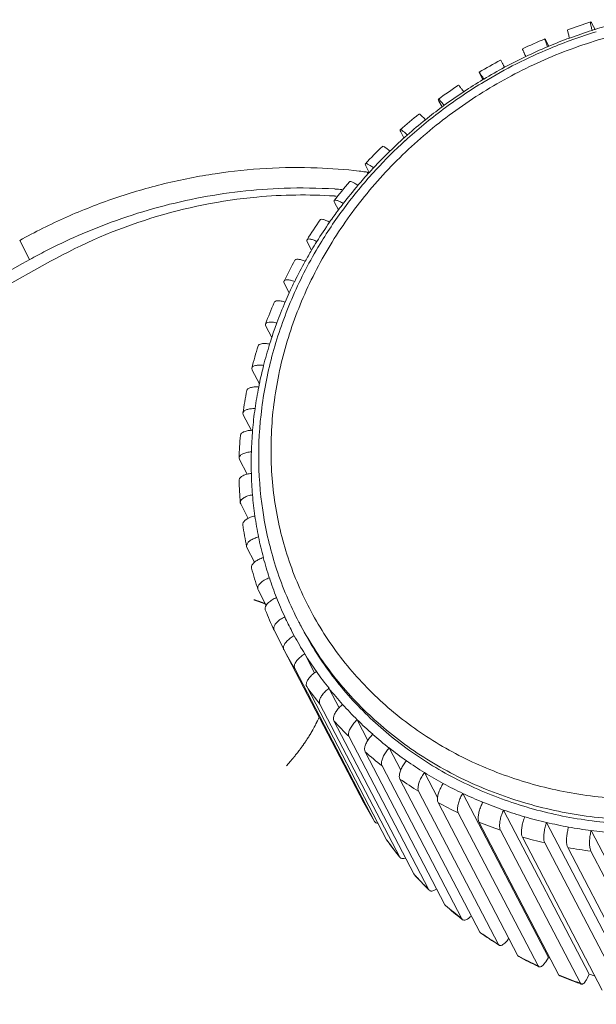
# Model space of a CAD drawing. Header units: millimetres. Extents: x -473 to 23648, y -382 to 1866.
# Tile 178 of 256: x 5750 to 5761, y 695 to 714. Entities that reach past the tile are written whole.
import ezdxf

# ---------------------------------------------------------------- set-up
doc = ezdxf.new("R2010")
doc.units = ezdxf.units.MM
doc.header["$LTSCALE"] = 80
doc.layers.get('0').update_dxf_attribs({"linetype": 'CONTINUOUS'})
doc.layers.add('09_ALL_ROUNDS', color=7, linetype='CONTINUOUS')

msp = doc.modelspace()

# ---------------------------------------------------------------- linework, layer by layer
at = {"linetype": 'Continuous', "lineweight": 0}
for p, q in [((5756.596, 711.222), (5756.612, 711.19)), ((5756.635, 711.216), (5756.596, 711.222)), ((5749.951, 709.916), (5750.141, 709.55)), ((5750.542, 709.517), (5745.619, 706.78)), ((5754.649, 702.971), (5754.677, 702.959)), ((5755.333, 702.538), (5755.289, 702.622)), ((5755.289, 702.622), (5755.289, 702.622)), ((5756.529, 699.17), (5756.529, 699.169)), ((5756.737, 698.81), (5756.739, 698.807)), ((5756.739, 698.807), (5756.737, 698.81)), ((5756.966, 698.463), (5756.97, 698.458)), ((5756.966, 698.463), (5756.97, 698.458)), ((5757.216, 698.13), (5757.221, 698.123)), ((5757.221, 698.123), (5757.216, 698.129)), ((5757.486, 697.811), (5757.492, 697.802)), ((5757.486, 697.811), (5757.493, 697.803)), ((5757.775, 697.507), (5757.783, 697.497)), ((5758.082, 697.22), (5758.092, 697.208)), ((5758.407, 696.95), (5758.418, 696.936)), ((5758.749, 696.697), (5758.761, 696.682)), ((5759.304, 696.58), (5759.268, 696.534)), ((5759.106, 696.463), (5759.12, 696.447)), ((5759.477, 696.248), (5759.493, 696.231)), ((5760.059, 696.214), (5760.008, 696.133)), ((5759.863, 696.052), (5759.879, 696.035)), ((5760.26, 695.877), (5760.278, 695.86)), ((5760.84, 695.896), (5760.798, 695.81)), ((5760.67, 695.723), (5760.689, 695.705))]:
    msp.add_line(p, q, dxfattribs=at)
for centre, radius, start, end in [((5763.752, 704.793), 9.525, 106.9481, 112.6048), ((5763.778, 704.729), 9.594, 112.6026, 121.051), ((5763.755, 704.766), 9.55, 121.0474, 126.7049), ((5763.692, 704.851), 9.443, 126.707, 132.4255), ((5763.566, 704.991), 9.256, 132.4309, 137.335), ((5755.284, 701.356), 9.952, 82.6419, 83.3273), ((5763.454, 705.095), 9.103, 137.3402, 140.162), ((5755.288, 701.387), 9.921, 82.4284, 82.6416), ((5755.356, 700.972), 9.946, 85.6532, 86.4242), ((5763.35, 705.181), 8.968, 140.1609, 142.9497), ((5755.364, 701.664), 9.121, 86.0015, 86.2), ((5763.252, 705.255), 8.845, 142.9484, 145.8224), ((5763.131, 705.337), 8.699, 145.822, 148.7282), ((5755.496, 699.901), 11.035, 117.2103, 118.9973), ((6985.651, -1519.57), 2548.62, 118.997657, 119.116914), ((5761.219, 705.719), 6.69, 198.1756, 207.5752), ((5762.691, 702.498), 7.003, 208.3739, 211.7744), ((5762.738, 702.523), 7.056, 208.3743, 211.7443), ((5762.783, 702.555), 7.112, 215.1727, 218.4835), ((5762.722, 702.519), 7.041, 215.2151, 215.4765), ((5762.738, 702.53), 7.06, 215.4776, 218.2435), ((5762.754, 702.543), 7.081, 218.2422, 218.5498), ((5762.849, 702.611), 7.199, 221.9148, 225.1656), ((5762.81, 702.59), 7.155, 222.0014, 222.8377), ((5762.829, 702.607), 7.18, 222.8381, 224.3431), ((5762.849, 702.628), 7.209, 224.3427, 225.2597), ((5757.816, 697.53), 0.047, 225.7536, 244.9074), ((5762.919, 702.702), 7.311, 228.5784, 228.6964), ((5762.982, 702.75), 7.391, 228.5797, 231.7399), ((5762.952, 702.74), 7.361, 228.6998, 231.8718), ((5763.055, 702.876), 7.531, 235.1254, 235.267), ((5763.122, 702.94), 7.627, 235.1295, 238.1979), ((5763.09, 702.928), 7.594, 235.2709, 238.352), ((5763.194, 703.103), 7.799, 241.5328, 241.689), ((5763.255, 703.173), 7.896, 241.5389, 244.521), ((5763.228, 703.167), 7.871, 241.6931, 244.6839), ((5763.346, 703.161), 7.684, 244.6793, 244.9484), ((5763.288, 703.239), 7.97, 244.5166, 244.6786), ((5763.323, 703.377), 8.102, 247.786, 247.9479), ((5763.373, 703.441), 8.188, 247.7905, 250.694), ((5763.352, 703.451), 8.18, 247.9521, 250.8574), ((5763.466, 703.458), 8.005, 250.853, 251.676), ((5763.403, 703.522), 8.275, 250.6892, 250.8534)]:
    msp.add_arc(centre, radius, start, end, dxfattribs=at)
for points, knots in [([(5770.185, 710.153), (5770.125, 710.284), (5769.979, 710.58), (5769.716, 711.023), (5769.391, 711.475), (5769.028, 711.899), (5768.628, 712.291), (5768.193, 712.651), (5767.727, 712.976), (5767.232, 713.263), (5766.711, 713.512), (5766.166, 713.721), (5765.602, 713.889), (5765.021, 714.014), (5764.428, 714.096), (5763.824, 714.136), (5763.215, 714.131), (5762.603, 714.083), (5761.991, 713.992), (5761.385, 713.858), (5760.786, 713.682), (5760.199, 713.466), (5759.627, 713.209), (5759.073, 712.915), (5758.54, 712.584), (5758.032, 712.219), (5757.552, 711.821), (5757.103, 711.393), (5756.686, 710.938), (5756.304, 710.458), (5755.961, 709.955), (5755.657, 709.434), (5755.394, 708.896), (5755.175, 708.345), (5754.999, 707.784), (5754.87, 707.217), (5754.786, 706.646), (5754.75, 706.075), (5754.76, 705.507), (5754.817, 704.945), (5754.922, 704.391), (5755.024, 704.029), (5755.082, 703.851)], [0, 0, 0, 0, 0.43263, 0.988491, 1.544143, 2.101025, 2.660505, 3.223583, 3.790801, 4.362661, 4.939612, 5.521971, 6.109913, 6.703449, 7.302457, 7.906714, 8.515894, 9.129584, 9.747272, 10.368335, 10.992075, 11.617726, 12.244505, 12.871619, 13.498255, 14.123594, 14.746842, 15.367256, 15.984213, 16.597159, 17.205541, 17.808901, 18.406938, 18.999468, 19.586411, 20.167767, 20.743623, 21.314563, 21.881593, 22.445843, 23.008589, 23.571186, 23.571186, 23.571186, 23.571186]), ([(5749.951, 709.916), (5750.241, 710.077), (5750.837, 710.373), (5751.764, 710.737), (5752.717, 711.015), (5753.686, 711.206), (5754.662, 711.307), (5755.583, 711.317), (5756.174, 711.272), (5756.441, 711.241)], [0, 0, 0, 0, 0.996733, 1.992467, 2.984819, 3.97189, 4.951976, 5.923632, 6.729205, 6.729205, 6.729205, 6.729205]), ([(5755.976, 710.899), (5755.653, 710.919), (5754.768, 710.932), (5753.321, 710.764), (5751.793, 710.335), (5750.855, 709.923), (5750.45, 709.715)], [0, 0, 0, 0, 0.970215, 2.65107, 4.3503, 5.714736, 5.714736, 5.714736, 5.714736]), ([(5755.969, 710.765), (5755.476, 710.797), (5754.288, 710.78), (5752.433, 710.406), (5751.15, 709.855), (5750.542, 709.517)], [0, 0, 0, 0, 1.481302, 3.547944, 5.635876, 5.635876, 5.635876, 5.635876]), ([(5755.696, 709.853), (5755.681, 709.829), (5755.477, 709.488), (5755.131, 708.809), (5754.769, 707.779), (5754.556, 706.726), (5754.496, 705.67), (5754.591, 704.63), (5754.756, 703.958), (5754.863, 703.632)], [0, 0, 0, 0, 0.084579, 1.191191, 2.27941, 3.350035, 4.403246, 5.442273, 6.470853, 6.470853, 6.470853, 6.470853]), ([(5755.082, 703.851), (5755.141, 703.673), (5755.273, 703.324), (5755.515, 702.821), (5755.799, 702.342), (5756.124, 701.889), (5756.488, 701.466), (5756.888, 701.073), (5757.322, 700.714), (5757.788, 700.389), (5758.284, 700.102), (5758.805, 699.853), (5759.349, 699.644), (5759.913, 699.476), (5760.494, 699.351), (5761.088, 699.268), (5761.691, 699.229), (5762.301, 699.234), (5762.913, 699.282), (5763.524, 699.373), (5764.131, 699.507), (5764.729, 699.683), (5765.317, 699.899), (5765.889, 700.156), (5766.443, 700.45), (5766.975, 700.781), (5767.483, 701.146), (5767.963, 701.544), (5768.413, 701.972), (5768.83, 702.427), (5769.211, 702.907), (5769.555, 703.41), (5769.859, 703.931), (5770.121, 704.469), (5770.341, 705.02), (5770.516, 705.581), (5770.646, 706.148), (5770.729, 706.719), (5770.766, 707.29), (5770.756, 707.857), (5770.698, 708.42), (5770.593, 708.974), (5770.492, 709.336), (5770.433, 709.514)], [0, 0, 0, 0, 0.560861, 1.118447, 1.674308, 2.22996, 2.786842, 3.346322, 3.9094, 4.476618, 5.048478, 5.625429, 6.207789, 6.79573, 7.389266, 7.988274, 8.592531, 9.201711, 9.815401, 10.43309, 11.054152, 11.677892, 12.303543, 12.930322, 13.557436, 14.184072, 14.809411, 15.432659, 16.053073, 16.67003, 17.282976, 17.891358, 18.494718, 19.092755, 19.685285, 20.272228, 20.853584, 21.42944, 22.00038, 22.56741, 23.13166, 23.694406, 24.257003, 24.257003, 24.257003, 24.257003]), ([(5755.289, 702.622), (5755.3, 702.6), (5755.402, 702.409), (5755.61, 702.057), (5755.947, 701.589), (5756.324, 701.15), (5756.739, 700.743), (5757.189, 700.37), (5757.672, 700.033), (5758.185, 699.735), (5758.726, 699.477), (5759.29, 699.261), (5759.875, 699.087), (5760.477, 698.957), (5761.092, 698.872), (5761.718, 698.831), (5762.349, 698.836), (5762.984, 698.885), (5763.618, 698.98), (5764.246, 699.119), (5764.867, 699.301), (5765.476, 699.526), (5766.069, 699.791), (5766.643, 700.097), (5767.195, 700.439), (5767.721, 700.818), (5768.219, 701.23), (5768.685, 701.674), (5769.117, 702.146), (5769.513, 702.644), (5769.869, 703.164), (5770.184, 703.705), (5770.456, 704.263), (5770.684, 704.834), (5770.865, 705.415), (5771, 706.003), (5771.086, 706.595), (5771.124, 707.186), (5771.114, 707.775), (5771.054, 708.358), (5770.945, 708.932), (5770.84, 709.307), (5770.779, 709.492)], [0, 0, 0, 0, 0.072952, 0.649143, 1.225119, 1.802369, 2.382313, 2.965986, 3.553951, 4.146727, 4.744781, 5.348441, 5.957886, 6.573132, 7.194049, 7.820406, 8.451866, 9.088003, 9.728283, 10.372061, 11.018614, 11.667148, 12.316852, 12.966902, 13.616457, 14.264668, 14.910713, 15.553819, 16.193341, 16.828707, 17.459342, 18.08477, 18.704682, 19.318886, 19.927297, 20.529918, 21.126837, 21.718661, 22.306431, 22.89132, 23.474649, 24.057954, 24.057954, 24.057954, 24.057954]), ([(5770.823, 709.408), (5770.935, 709.067), (5771.105, 708.362), (5771.19, 707.272), (5771.105, 706.166), (5770.853, 705.066), (5770.438, 703.997), (5769.869, 702.978), (5769.159, 702.031), (5768.321, 701.174), (5767.373, 700.425), (5766.333, 699.799), (5765.224, 699.308), (5764.066, 698.962), (5762.884, 698.768), (5761.701, 698.731), (5760.541, 698.85), (5759.428, 699.125), (5758.384, 699.55), (5757.43, 700.117), (5756.587, 700.813), (5755.875, 701.622), (5755.495, 702.227), (5755.333, 702.538)], [0, 0, 0, 0, 1.076477, 2.164653, 3.268929, 4.392248, 5.5359, 6.699509, 7.881137, 9.077505, 10.284278, 11.496396, 12.708436, 13.914979, 15.110981, 16.292134, 17.455191, 18.59826, 19.721008, 20.824775, 21.912549, 22.988768, 24.043753, 24.043753, 24.043753, 24.043753]), ([(5754.426, 703.05), (5754.429, 703.049), (5754.434, 703.048), (5754.439, 703.046), (5754.443, 703.045), (5754.445, 703.044), (5754.447, 703.043), (5754.449, 703.043), (5754.45, 703.043), (5754.451, 703.042), (5754.451, 703.042), (5754.452, 703.042), (5754.452, 703.042), (5754.453, 703.041), (5754.455, 703.041), (5754.457, 703.04), (5754.46, 703.039), (5754.465, 703.038), (5754.471, 703.036), (5754.478, 703.033), (5754.485, 703.031), (5754.492, 703.028), (5754.502, 703.025), (5754.514, 703.021), (5754.528, 703.016), (5754.542, 703.011), (5754.554, 703.007), (5754.563, 703.003), (5754.57, 703.001), (5754.577, 702.998), (5754.584, 702.996), (5754.59, 702.993), (5754.595, 702.992), (5754.597, 702.991), (5754.6, 702.99), (5754.601, 702.989), (5754.602, 702.989), (5754.603, 702.989), (5754.604, 702.988), (5754.604, 702.988), (5754.607, 702.987), (5754.61, 702.986), (5754.614, 702.984), (5754.619, 702.982), (5754.624, 702.98), (5754.635, 702.976), (5754.643, 702.973), (5754.649, 702.971)], [0, 0, 0, 0, 0.0102124, 0.0153186, 0.0178717, 0.0204248, 0.0229779, 0.0242545, 0.025531, 0.0261693, 0.0268076, 0.0271267, 0.02755, 0.0285007, 0.0304022, 0.0323037, 0.0361067, 0.0399097, 0.0475156, 0.0551216, 0.0627276, 0.0703121, 0.0778542, 0.0929383, 0.1080224, 0.1229791, 0.1379357, 0.145414, 0.1528498, 0.1602645, 0.1676793, 0.175094, 0.1788014, 0.1825088, 0.1843624, 0.1862161, 0.187143, 0.1876464, 0.18823, 0.1893972, 0.1905644, 0.1952331, 0.1999018, 0.2045705, 0.2092392, 0.2185766, 0.2372515, 0.2372515, 0.2372515, 0.2372515]), ([(5755.675, 700.805), (5755.666, 700.786), (5755.653, 700.758), (5755.637, 700.724), (5755.628, 700.705), (5755.621, 700.691), (5755.614, 700.677), (5755.609, 700.666), (5755.606, 700.659), (5755.605, 700.656), (5755.604, 700.654), (5755.602, 700.651), (5755.6, 700.647), (5755.597, 700.641), (5755.591, 700.631), (5755.585, 700.62), (5755.574, 700.6), (5755.561, 700.576), (5755.548, 700.552), (5755.537, 700.533), (5755.53, 700.521), (5755.525, 700.512), (5755.522, 700.506), (5755.519, 700.502), (5755.518, 700.499), (5755.516, 700.497), (5755.515, 700.494), (5755.51, 700.486), (5755.503, 700.476), (5755.494, 700.461), (5755.485, 700.447), (5755.476, 700.432), (5755.467, 700.418), (5755.457, 700.403), (5755.448, 700.389), (5755.441, 700.377), (5755.435, 700.367), (5755.43, 700.36), (5755.426, 700.354), (5755.423, 700.35), (5755.422, 700.347), (5755.421, 700.345), (5755.42, 700.344), (5755.418, 700.341), (5755.415, 700.337), (5755.411, 700.331), (5755.405, 700.324), (5755.398, 700.314), (5755.39, 700.302), (5755.38, 700.287), (5755.369, 700.273), (5755.359, 700.258), (5755.349, 700.244), (5755.338, 700.229), (5755.328, 700.215), (5755.32, 700.204), (5755.315, 700.197), (5755.313, 700.194), (5755.311, 700.191), (5755.309, 700.189), (5755.306, 700.185), (5755.301, 700.179), (5755.294, 700.169), (5755.284, 700.157), (5755.269, 700.137), (5755.25, 700.113), (5755.231, 700.089), (5755.215, 700.07), (5755.206, 700.058), (5755.198, 700.048), (5755.194, 700.042), (5755.191, 700.039), (5755.19, 700.037), (5755.188, 700.035), (5755.186, 700.033), (5755.183, 700.03), (5755.179, 700.025), (5755.174, 700.018), (5755.165, 700.008), (5755.154, 699.996), (5755.141, 699.981), (5755.124, 699.961), (5755.093, 699.926), (5755.067, 699.896), (5755.05, 699.876)], [0, 0, 0, 0, 0.063074, 0.094611, 0.110379, 0.126148, 0.141916, 0.157685, 0.161627, 0.165569, 0.16754, 0.169565, 0.173672, 0.181886, 0.1901, 0.206527, 0.222954, 0.255809, 0.288664, 0.305091, 0.321518, 0.329732, 0.337946, 0.342052, 0.344133, 0.346272, 0.350549, 0.354826, 0.371933, 0.389041, 0.406148, 0.423256, 0.440363, 0.457471, 0.474578, 0.491686, 0.50024, 0.508793, 0.517347, 0.521624, 0.523763, 0.525901, 0.528126, 0.530351, 0.534801, 0.543702, 0.552602, 0.561502, 0.579303, 0.597103, 0.614904, 0.632704, 0.650505, 0.668305, 0.686106, 0.703906, 0.708356, 0.712806, 0.715031, 0.717314, 0.721939, 0.731188, 0.740437, 0.758936, 0.777434, 0.814432, 0.851429, 0.869927, 0.888426, 0.897675, 0.906925, 0.909237, 0.911549, 0.913917, 0.916396, 0.921355, 0.926314, 0.936233, 0.946151, 0.965987, 0.985823, 1.005659, 1.045332, 1.124677, 1.124677, 1.124677, 1.124677]), ([(5756.759, 698.789), (5756.77, 698.783), (5756.785, 698.781), (5756.799, 698.78), (5756.8, 698.78)], [0, 0, 0, 0, 0.03758253, 0.04253407, 0.04253407, 0.04253407, 0.04253407]), ([(5757.238, 698.11), (5757.248, 698.104), (5757.277, 698.101), (5757.307, 698.107), (5757.325, 698.113), (5757.328, 698.114)], [0, 0, 0, 0, 0.03565337, 0.08154831, 0.09184182, 0.09184182, 0.09184182, 0.09184182]), ([(5757.796, 697.488), (5757.806, 697.483), (5757.833, 697.481), (5757.875, 697.493), (5757.906, 697.51), (5757.923, 697.521), (5757.925, 697.522)], [0, 0, 0, 0, 0.0335948, 0.0774191, 0.1310925, 0.1374735, 0.1374735, 0.1374735, 0.1374735]), ([(5758.427, 696.931), (5758.437, 696.927), (5758.463, 696.926), (5758.502, 696.941), (5758.545, 696.97), (5758.572, 696.995), (5758.585, 697.01)], [0, 0, 0, 0, 0.0314105, 0.0730218, 0.1250444, 0.1845321, 0.1845321, 0.1845321, 0.1845321]), ([(5759.125, 696.445), (5759.134, 696.441), (5759.158, 696.442), (5759.194, 696.46), (5759.232, 696.491), (5759.256, 696.518), (5759.268, 696.534)], [0, 0, 0, 0, 0.0291053, 0.0683751, 0.1186366, 0.1771476, 0.1771476, 0.1771476, 0.1771476]), ([(5759.879, 696.035), (5759.88, 696.035), (5759.889, 696.031), (5759.912, 696.033), (5759.944, 696.054), (5759.978, 696.087), (5759.998, 696.116), (5760.008, 696.133)], [0, 0, 0, 0, 0.0020183, 0.0287034, 0.0655222, 0.1139394, 0.1713877, 0.1713877, 0.1713877, 0.1713877]), ([(5760.689, 695.705), (5760.696, 695.702), (5760.717, 695.705), (5760.744, 695.728), (5760.773, 695.763), (5760.79, 695.793), (5760.798, 695.81)], [0, 0, 0, 0, 0.0231541, 0.0574378, 0.1039614, 0.1602907, 0.1602907, 0.1602907, 0.1602907])]:
    msp.add_open_spline(points, degree=3, knots=knots, dxfattribs=at)
for points in [[(5756.739, 698.807), (5756.743, 698.8), (5756.751, 698.793), (5756.759, 698.789)], [(5757.221, 698.123), (5757.226, 698.117), (5757.231, 698.113), (5757.238, 698.11)], [(5758.418, 696.936), (5758.421, 696.934), (5758.424, 696.932), (5758.427, 696.931)], [(5759.12, 696.447), (5759.121, 696.446), (5759.123, 696.445), (5759.125, 696.445)]]:
    msp.add_open_spline(points, degree=3, dxfattribs=at)
at = {"layer": '09_ALL_ROUNDS', "linetype": 'Continuous', "lineweight": 0}
for p, q in [((5760.892, 714.063), (5760.952, 713.949)), ((5760.01, 713.737), (5760.067, 713.629)), ((5758.751, 713.099), (5758.807, 712.99)), ((5758.825, 712.999), (5758.808, 712.989)), ((5757.966, 712.58), (5758.025, 712.467)), ((5757.236, 711.993), (5757.298, 711.874)), ((5756.569, 711.343), (5756.635, 711.216)), ((5755.971, 710.64), (5756.044, 710.499)), ((5755.449, 709.889), (5755.532, 709.73)), ((5755.01, 709.099), (5755.105, 708.915)), ((5754.657, 708.279), (5754.77, 708.062)), ((5754.388, 707.476), (5754.395, 707.438)), ((5754.395, 707.438), (5754.533, 707.173)), ((5754.219, 706.619), (5754.226, 706.585)), ((5754.226, 706.585), (5754.382, 706.287)), ((5754.146, 705.759), (5754.153, 705.729)), ((5754.153, 705.729), (5754.3, 705.448)), ((5754.169, 704.904), (5754.176, 704.881)), ((5754.176, 704.881), (5754.32, 704.604)), ((5754.289, 704.065), (5754.295, 704.048)), ((5754.295, 704.048), (5754.441, 703.767)), ((5754.504, 703.25), (5754.508, 703.24)), ((5754.508, 703.24), (5754.663, 702.943)), ((5754.813, 702.47), (5754.814, 702.467)), ((5754.814, 702.467), (5754.997, 702.116)), ((5755.155, 702.446), (5755.199, 702.363)), ((5755.001, 702.096), (5756.529, 699.17)), ((5755.401, 702.015), (5755.589, 701.654)), ((5755.209, 701.736), (5756.737, 698.81)), ((5755.438, 701.389), (5756.966, 698.463)), ((5755.864, 701.357), (5756.058, 700.986)), ((5755.688, 701.055), (5757.216, 698.13)), ((5755.958, 700.737), (5757.486, 697.811)), ((5756.404, 700.756), (5756.609, 700.363)), ((5756.247, 700.433), (5757.775, 697.507)), ((5756.554, 700.146), (5758.082, 697.22)), ((5757.015, 700.217), (5757.237, 699.792)), ((5756.879, 699.875), (5758.407, 696.95)), ((5757.69, 699.746), (5757.94, 699.268)), ((5757.22, 699.623), (5758.749, 696.697)), ((5757.577, 699.389), (5759.106, 696.463)), ((5757.949, 699.174), (5759.477, 696.248)), ((5758.422, 699.349), (5760.059, 696.214)), ((5759.203, 699.031), (5760.84, 695.896)), ((5758.334, 698.978), (5759.863, 696.052)), ((5758.732, 698.803), (5760.26, 695.877)), ((5760.023, 698.793), (5761.661, 695.659)), ((5759.142, 698.649), (5760.67, 695.723)), ((5760.875, 698.64), (5762.512, 695.506)), ((5759.562, 698.515), (5761.09, 695.589)), ((5759.991, 698.403), (5761.519, 695.477)), ((5760.428, 698.313), (5761.956, 695.387)), ((5760.872, 698.245), (5762.4, 695.319))]:
    msp.add_line(p, q, dxfattribs=at)
for centre, radius, start, end in [((5763.911, 704.495), 10.067, 107.587, 110.2506), ((5763.827, 704.679), 9.705, 104.9133, 107.235), ((5763.847, 704.617), 9.77, 107.5874, 110.2501), ((5763.836, 704.651), 9.735, 107.2343, 107.5861), ((5763.941, 704.418), 10.15, 112.9032, 115.5516), ((5763.864, 704.57), 9.821, 110.2501, 112.7412), ((5763.876, 704.542), 9.851, 112.9033, 115.5515), ((5763.87, 704.555), 9.837, 112.7408, 112.9028), ((5763.946, 704.407), 10.161, 118.1966, 120.8428), ((5763.882, 704.53), 9.865, 115.5512, 118.1968), ((5763.88, 704.533), 9.861, 118.1965, 120.8429), ((5763.867, 704.554), 9.836, 120.9553, 123.4932), ((5763.914, 704.458), 10.101, 123.493, 126.1499), ((5763.847, 704.586), 9.799, 123.4927, 126.1503), ((5763.809, 704.636), 9.735, 126.4501, 128.8184), ((5763.829, 704.609), 9.769, 126.1514, 126.4516), ((5763.835, 704.56), 9.973, 128.8182, 131.4984), ((5763.767, 704.689), 9.668, 128.8176, 131.499), ((5763.7, 704.764), 9.568, 131.9984, 134.1977), ((5763.734, 704.727), 9.617, 131.5009, 132.0002), ((5763.706, 704.7), 9.782, 134.1973, 136.9132), ((5763.636, 704.83), 9.476, 134.1965, 136.9141), ((5763.537, 704.921), 9.342, 137.6332, 139.6554), ((5763.584, 704.879), 9.404, 136.9166, 137.6349), ((5763.524, 704.862), 9.538, 139.6547, 142.4179), ((5763.453, 704.992), 9.231, 139.6536, 142.4191), ((5763.323, 705.091), 9.068, 143.3883, 145.2143), ((5763.374, 705.053), 9.132, 142.4216, 143.3898), ((5763.295, 705.03), 9.254, 145.2132, 148.0345), ((5763.223, 705.16), 8.946, 145.212, 148.0358), ((5763.125, 705.222), 8.83, 148.0386, 149.3009), ((5763.065, 705.257), 8.761, 149.3003, 150.8949), ((5763.028, 705.189), 8.943, 150.8934, 153.782), ((5762.954, 705.318), 8.634, 150.892, 153.7835), ((5762.839, 705.375), 8.506, 153.7862, 155.4044), ((5762.774, 705.405), 8.434, 155.405, 156.7146), ((5762.734, 705.325), 8.619, 156.7127, 159.6757), ((5762.66, 705.454), 8.31, 156.7112, 159.6773), ((5762.515, 705.507), 8.156, 159.6775, 161.745), ((5762.456, 705.527), 8.093, 161.7448, 162.687), ((5762.43, 705.43), 8.297, 162.684, 165.726), ((5762.356, 705.558), 7.989, 162.6825, 165.7277), ((5762.204, 705.596), 7.832, 165.7268, 168.3805), ((5762.058, 705.625), 7.683, 168.8132, 171.9386), ((5762.141, 705.609), 7.768, 168.3823, 168.818), ((5762.131, 705.498), 7.991, 168.8147, 171.937), ((5761.909, 705.646), 7.533, 171.9368, 175.1048), ((5761.856, 705.531), 7.714, 175.105, 178.3048), ((5761.783, 705.656), 7.406, 175.1035, 178.3063), ((5754.418, 705.621), 0.667, 91.2346, 93.1227), ((5761.653, 705.66), 7.276, 178.3049, 181.5468), ((5761.547, 705.657), 7.17, 181.5458, 184.8187), ((5761.618, 705.532), 7.476, 181.5471, 184.8174), ((5761.441, 705.648), 7.064, 184.8176, 188.1239), ((5761.36, 705.636), 6.982, 188.1232, 191.4545), ((5761.43, 705.512), 7.286, 188.1242, 191.4535), ((5761.285, 705.621), 6.905, 191.4539, 194.8106), ((5761.231, 705.607), 6.85, 194.8102, 198.1842), ((5761.3, 705.482), 7.153, 194.8109, 198.1835), ((5761.188, 705.593), 6.804, 198.1841, 201.5735), ((5761.164, 705.583), 6.778, 201.5735, 204.9712), ((5761.231, 705.458), 7.08, 201.5738, 204.9709), ((5761.153, 705.578), 6.766, 204.9717, 207.5784), ((5761.156, 705.58), 6.77, 208.3739, 211.7745), ((5761.163, 705.424), 7.003, 208.3739, 211.7744), ((5755.729, 701.465), 0.641, 120.8416, 122.4773), ((5761.174, 705.591), 6.791, 211.7754, 215.1686), ((5761.202, 705.611), 6.825, 215.1694, 218.5516), ((5761.21, 705.456), 7.06, 215.1694, 218.5516), ((5761.244, 705.644), 6.879, 218.553, 221.917), ((5761.29, 705.686), 6.941, 221.9181, 225.2625), ((5761.301, 705.534), 7.18, 221.9181, 225.2625), ((5761.349, 705.747), 7.026, 225.2642, 228.5809), ((5761.408, 705.813), 7.115, 228.5822, 231.872), ((5761.423, 705.665), 7.36, 228.5822, 231.872), ((5761.477, 705.902), 7.227, 231.8738, 235.1284), ((5761.541, 705.994), 7.339, 235.1299, 238.3522), ((5761.612, 706.11), 7.475, 238.3542, 241.5362), ((5761.561, 705.852), 7.592, 235.1299, 238.3522), ((5761.675, 706.225), 7.606, 241.5377, 244.6842), ((5761.699, 706.091), 7.868, 241.5377, 244.6842), ((5761.74, 706.365), 7.761, 244.6861, 247.7896), ((5761.795, 706.499), 7.905, 247.791, 250.8577), ((5761.849, 706.656), 8.072, 250.8595, 253.8827), ((5761.823, 706.374), 8.178, 247.791, 250.8576), ((5761.891, 706.802), 8.224, 253.884, 256.8709), ((5761.93, 706.969), 8.395, 256.8726, 259.8176), ((5761.957, 707.12), 8.549, 259.8188, 262.7295), ((5761.978, 707.288), 8.718, 262.731, 265.603), ((5761.923, 706.688), 8.507, 253.8841, 256.8709), ((5761.991, 707.017), 8.843, 259.8188, 262.7295)]:
    msp.add_arc(centre, radius, start, end, dxfattribs=at)
for points, knots in [([(5760.87, 714.089), (5760.869, 714.088), (5760.858, 714.084), (5760.873, 714.045), (5760.875, 714), (5760.888, 713.955), (5760.895, 713.931)], [0, 0, 0, 0, 0.0037758, 0.0329319, 0.0876671, 0.163128, 0.163128, 0.163128, 0.163128]), ([(5760.892, 714.063), (5760.887, 714.072), (5760.885, 714.09), (5760.872, 714.089), (5760.87, 714.089)], [0, 0, 0, 0, 0.03115172, 0.03623104, 0.03623104, 0.03623104, 0.03623104]), ([(5760.465, 713.784), (5760.457, 713.808), (5760.441, 713.851), (5760.438, 713.894), (5760.416, 713.933), (5760.427, 713.937), (5760.428, 713.937)], [0, 0, 0, 0, 0.0751712, 0.1294136, 0.1577022, 0.1600982, 0.1600982, 0.1600982, 0.1600982]), ([(5759.992, 713.764), (5759.991, 713.764), (5759.982, 713.763), (5760.01, 713.722), (5760.013, 713.683), (5760.033, 713.64), (5760.042, 713.617)], [0, 0, 0, 0, 0.0009484, 0.0286158, 0.0825113, 0.1574792, 0.1574792, 0.1574792, 0.1574792]), ([(5760.01, 713.737), (5760.006, 713.747), (5760.005, 713.764), (5759.993, 713.764), (5759.992, 713.764)], [0, 0, 0, 0, 0.0308528, 0.03434443, 0.03434443, 0.03434443, 0.03434443]), ([(5759.627, 713.43), (5759.617, 713.452), (5759.593, 713.496), (5759.589, 713.53), (5759.554, 713.573), (5759.563, 713.572)], [0, 0, 0, 0, 0.0748534, 0.1285534, 0.1562922, 0.1562922, 0.1562922, 0.1562922]), ([(5759.146, 713.362), (5759.15, 713.371), (5759.164, 713.314), (5759.189, 713.291), (5759.209, 713.246), (5759.221, 713.224)], [0, 0, 0, 0, 0.0287923, 0.082451, 0.1572803, 0.1572803, 0.1572803, 0.1572803]), ([(5758.739, 713.13), (5758.738, 713.129), (5758.733, 713.118), (5758.746, 713.108), (5758.751, 713.099)], [0, 0, 0, 0, 0.00328556, 0.0340948, 0.0340948, 0.0340948, 0.0340948]), ([(5758.825, 712.999), (5758.812, 713.021), (5758.789, 713.064), (5758.761, 713.087), (5758.744, 713.137), (5758.739, 713.13), (5758.739, 713.13)], [0, 0, 0, 0, 0.0748958, 0.1286681, 0.1561125, 0.1561931, 0.1561931, 0.1561931, 0.1561931]), ([(5758.342, 712.88), (5758.342, 712.88), (5758.35, 712.887), (5758.368, 712.844), (5758.4, 712.818), (5758.425, 712.778), (5758.439, 712.757)], [0, 0, 0, 0, 0.0016436, 0.0295692, 0.0836084, 0.1586604, 0.1586604, 0.1586604, 0.1586604]), ([(5757.957, 712.612), (5757.956, 712.611), (5757.948, 712.601), (5757.962, 712.589), (5757.966, 712.58)], [0, 0, 0, 0, 0.00461118, 0.03566272, 0.03566272, 0.03566272, 0.03566272]), ([(5758.066, 712.498), (5758.051, 712.517), (5758.023, 712.555), (5757.988, 712.582), (5757.967, 712.62), (5757.958, 712.613), (5757.957, 712.612)], [0, 0, 0, 0, 0.0752961, 0.1297511, 0.158416, 0.1614578, 0.1614578, 0.1614578, 0.1614578]), ([(5757.586, 712.328), (5757.587, 712.329), (5757.597, 712.336), (5757.622, 712.303), (5757.66, 712.276), (5757.69, 712.24), (5757.706, 712.222)], [0, 0, 0, 0, 0.0044268, 0.0340658, 0.0890795, 0.1647044, 0.1647044, 0.1647044, 0.1647044]), ([(5757.229, 712.027), (5757.228, 712.026), (5757.219, 712.015), (5757.231, 712.002), (5757.236, 711.993)], [0, 0, 0, 0, 0.00632982, 0.03783222, 0.03783222, 0.03783222, 0.03783222]), ([(5757.361, 711.93), (5757.343, 711.948), (5757.31, 711.981), (5757.27, 712.007), (5757.242, 712.036), (5757.231, 712.029), (5757.229, 712.027)], [0, 0, 0, 0, 0.0760345, 0.1317417, 0.1625622, 0.1684273, 0.1684273, 0.1684273, 0.1684273]), ([(5756.888, 711.711), (5756.89, 711.713), (5756.902, 711.721), (5756.933, 711.696), (5756.976, 711.671), (5757.011, 711.64), (5757.03, 711.623)], [0, 0, 0, 0, 0.0073958, 0.0395764, 0.0961021, 0.172622, 0.172622, 0.172622, 0.172622]), ([(5756.563, 711.38), (5756.561, 711.379), (5756.553, 711.367), (5756.564, 711.353), (5756.569, 711.343)], [0, 0, 0, 0, 0.00768411, 0.03983125, 0.03983125, 0.03983125, 0.03983125]), ([(5756.715, 711.302), (5756.695, 711.318), (5756.659, 711.346), (5756.612, 711.371), (5756.578, 711.391), (5756.565, 711.383), (5756.563, 711.38)], [0, 0, 0, 0, 0.0770751, 0.1345338, 0.1682243, 0.1772731, 0.1772731, 0.1772731, 0.1772731]), ([(5756.256, 711.036), (5756.258, 711.039), (5756.272, 711.048), (5756.308, 711.031), (5756.358, 711.009), (5756.396, 710.983), (5756.418, 710.968)], [0, 0, 0, 0, 0.0108496, 0.0461729, 0.1046671, 0.1823611, 0.1823611, 0.1823611, 0.1823611]), ([(5755.966, 710.678), (5755.964, 710.676), (5755.957, 710.664), (5755.966, 710.649), (5755.971, 710.64)], [0, 0, 0, 0, 0.00836544, 0.04133149, 0.04133149, 0.04133149, 0.04133149]), ([(5756.137, 710.622), (5756.115, 710.636), (5756.075, 710.659), (5756.022, 710.679), (5755.983, 710.692), (5755.969, 710.682), (5755.966, 710.678)], [0, 0, 0, 0, 0.0783694, 0.1379897, 0.1750441, 0.1878653, 0.1878653, 0.1878653, 0.1878653]), ([(5755.696, 710.309), (5755.699, 710.313), (5755.714, 710.324), (5755.755, 710.316), (5755.81, 710.298), (5755.853, 710.277), (5755.876, 710.264)], [0, 0, 0, 0, 0.0149839, 0.053846, 0.1146704, 0.1937645, 0.1937645, 0.1937645, 0.1937645]), ([(5755.445, 709.929), (5755.443, 709.927), (5755.437, 709.914), (5755.444, 709.899), (5755.449, 709.889)], [0, 0, 0, 0, 0.00815026, 0.04208637, 0.04208637, 0.04208637, 0.04208637]), ([(5755.633, 709.896), (5755.609, 709.907), (5755.565, 709.926), (5755.507, 709.941), (5755.464, 709.946), (5755.448, 709.933), (5755.445, 709.929)], [0, 0, 0, 0, 0.0798602, 0.1419545, 0.1826817, 0.2000373, 0.2000373, 0.2000373, 0.2000373]), ([(5755.214, 709.539), (5755.218, 709.544), (5755.235, 709.558), (5755.28, 709.557), (5755.34, 709.545), (5755.386, 709.529), (5755.41, 709.518)], [0, 0, 0, 0, 0.019951, 0.0625838, 0.1260017, 0.2066618, 0.2066618, 0.2066618, 0.2066618]), ([(5755.208, 709.133), (5755.183, 709.141), (5755.135, 709.155), (5755.073, 709.164), (5755.027, 709.162), (5755.009, 709.146), (5755.005, 709.139)], [0, 0, 0, 0, 0.0814857, 0.1462691, 0.1908336, 0.2136152, 0.2136152, 0.2136152, 0.2136152]), ([(5755.005, 709.139), (5755.004, 709.137), (5754.998, 709.124), (5755.004, 709.109), (5755.01, 709.099)], [0, 0, 0, 0, 0.00686154, 0.04189409, 0.04189409, 0.04189409, 0.04189409]), ([(5754.817, 708.732), (5754.821, 708.74), (5754.84, 708.758), (5754.888, 708.763), (5754.952, 708.759), (5755.001, 708.747), (5755.027, 708.739)], [0, 0, 0, 0, 0.0258545, 0.0723641, 0.138544, 0.2208732, 0.2208732, 0.2208732, 0.2208732]), ([(5754.651, 708.319), (5754.651, 708.317), (5754.647, 708.304), (5754.651, 708.29), (5754.657, 708.279)], [0, 0, 0, 0, 0.0043773, 0.0406076, 0.0406076, 0.0406076, 0.0406076]), ([(5754.867, 708.34), (5754.84, 708.346), (5754.79, 708.355), (5754.724, 708.356), (5754.675, 708.347), (5754.655, 708.328), (5754.651, 708.319)], [0, 0, 0, 0, 0.0831829, 0.1507797, 0.1992369, 0.2284096, 0.2284096, 0.2284096, 0.2284096]), ([(5754.508, 707.899), (5754.512, 707.91), (5754.533, 707.932), (5754.583, 707.944), (5754.651, 707.947), (5754.702, 707.94), (5754.729, 707.935)], [0, 0, 0, 0, 0.0327348, 0.0831326, 0.1521568, 0.2361961, 0.2361961, 0.2361961, 0.2361961]), ([(5754.614, 707.527), (5754.586, 707.531), (5754.534, 707.534), (5754.465, 707.528), (5754.413, 707.512), (5754.391, 707.487), (5754.388, 707.476)], [0, 0, 0, 0, 0.0848912, 0.155344, 0.2076672, 0.2442033, 0.2442033, 0.2442033, 0.2442033]), ([(5754.292, 707.048), (5754.292, 707.049), (5754.295, 707.062), (5754.317, 707.089), (5754.369, 707.108), (5754.44, 707.119), (5754.492, 707.118), (5754.521, 707.116)], [0, 0, 0, 0, 0.0016705, 0.0407037, 0.0949299, 0.1668043, 0.2525359, 0.2525359, 0.2525359, 0.2525359]), ([(5754.451, 706.702), (5754.422, 706.703), (5754.368, 706.701), (5754.297, 706.687), (5754.245, 706.664), (5754.222, 706.635), (5754.219, 706.62), (5754.219, 706.619)], [0, 0, 0, 0, 0.0865542, 0.1598354, 0.2159357, 0.2568267, 0.2611128, 0.2611128, 0.2611128, 0.2611128]), ([(5754.17, 706.189), (5754.171, 706.191), (5754.173, 706.208), (5754.196, 706.239), (5754.249, 706.265), (5754.313, 706.282), (5754.36, 706.287), (5754.382, 706.288)], [0, 0, 0, 0, 0.0071856, 0.0498933, 0.1078336, 0.1824996, 0.2479057, 0.2479057, 0.2479057, 0.2479057]), ([(5754.38, 705.875), (5754.351, 705.873), (5754.296, 705.866), (5754.224, 705.844), (5754.172, 705.814), (5754.148, 705.781), (5754.146, 705.762), (5754.146, 705.759)], [0, 0, 0, 0, 0.0881219, 0.1641444, 0.2238859, 0.2683678, 0.2787245, 0.2787245, 0.2787245, 0.2787245]), ([(5754.145, 705.33), (5754.145, 705.335), (5754.147, 705.355), (5754.171, 705.391), (5754.223, 705.424), (5754.27, 705.441), (5754.297, 705.448), (5754.299, 705.449)], [0, 0, 0, 0, 0.0137837, 0.0599961, 0.1214956, 0.1988407, 0.2063801, 0.2063801, 0.2063801, 0.2063801]), ([(5754.402, 705.055), (5754.373, 705.05), (5754.318, 705.037), (5754.246, 705.007), (5754.194, 704.97), (5754.169, 704.932), (5754.168, 704.91), (5754.169, 704.904)], [0, 0, 0, 0, 0.0895513, 0.16818, 0.2313909, 0.279289, 0.296736, 0.296736, 0.296736, 0.296736]), ([(5754.319, 704.606), (5754.333, 704.613), (5754.375, 704.631), (5754.419, 704.644), (5754.448, 704.65)], [0, 0, 0, 0, 0.046156, 0.1363589, 0.1363589, 0.1363589, 0.1363589]), ([(5754.217, 704.482), (5754.216, 704.489), (5754.216, 704.513), (5754.241, 704.554), (5754.281, 704.584), (5754.309, 704.601), (5754.319, 704.606)], [0, 0, 0, 0, 0.0213224, 0.0708604, 0.135733, 0.1695418, 0.1695418, 0.1695418, 0.1695418]), ([(5754.517, 704.25), (5754.488, 704.242), (5754.433, 704.224), (5754.363, 704.186), (5754.312, 704.143), (5754.287, 704.1), (5754.287, 704.073), (5754.289, 704.065)], [0, 0, 0, 0, 0.0908075, 0.171869, 0.2383511, 0.2894822, 0.3148635, 0.3148635, 0.3148635, 0.3148635]), ([(5754.385, 703.654), (5754.382, 703.664), (5754.381, 703.692), (5754.403, 703.732), (5754.428, 703.757), (5754.44, 703.768)], [0, 0, 0, 0, 0.0295911, 0.0822677, 0.1328008, 0.1328008, 0.1328008, 0.1328008]), ([(5754.44, 703.768), (5754.445, 703.772), (5754.471, 703.793), (5754.526, 703.825), (5754.58, 703.847), (5754.609, 703.856)], [0, 0, 0, 0, 0.0176178, 0.0998214, 0.1911834, 0.1911834, 0.1911834, 0.1911834]), ([(5754.723, 703.469), (5754.695, 703.459), (5754.641, 703.435), (5754.573, 703.389), (5754.524, 703.34), (5754.499, 703.292), (5754.501, 703.261), (5754.504, 703.25)], [0, 0, 0, 0, 0.0918638, 0.1751563, 0.2446922, 0.2988662, 0.3327805, 0.3327805, 0.3327805, 0.3327805]), ([(5754.647, 702.855), (5754.642, 702.867), (5754.64, 702.899), (5754.653, 702.928), (5754.663, 702.943)], [0, 0, 0, 0, 0.03831012, 0.09232501, 0.09232501, 0.09232501, 0.09232501]), ([(5754.663, 702.943), (5754.663, 702.944), (5754.676, 702.964), (5754.712, 703.003), (5754.779, 703.052), (5754.832, 703.079), (5754.86, 703.091)], [0, 0, 0, 0, 0.0016366, 0.0726136, 0.1569395, 0.2492505, 0.2492505, 0.2492505, 0.2492505]), ([(5755.019, 702.722), (5754.991, 702.708), (5754.939, 702.679), (5754.874, 702.627), (5754.827, 702.571), (5754.803, 702.518), (5754.807, 702.483), (5754.813, 702.47)], [0, 0, 0, 0, 0.0927022, 0.1780042, 0.2503637, 0.3073854, 0.3501198, 0.3501198, 0.3501198, 0.3501198]), ([(5754.994, 702.115), (5754.992, 702.124), (5754.992, 702.152), (5755.013, 702.203), (5755.058, 702.26), (5755.121, 702.316), (5755.172, 702.348), (5755.199, 702.363)], [0, 0, 0, 0, 0.025838, 0.0842094, 0.1578918, 0.2441117, 0.3371479, 0.3371479, 0.3371479, 0.3371479]), ([(5755.385, 702.005), (5755.364, 701.992), (5755.32, 701.96), (5755.263, 701.905), (5755.219, 701.845), (5755.197, 701.787), (5755.202, 701.75), (5755.209, 701.736)], [0, 0, 0, 0, 0.0750681, 0.1621466, 0.2370921, 0.2967632, 0.3436624, 0.3436624, 0.3436624, 0.3436624]), ([(5755.438, 701.389), (5755.431, 701.403), (5755.426, 701.441), (5755.447, 701.5), (5755.489, 701.563), (5755.548, 701.625), (5755.597, 701.662), (5755.623, 701.68)], [0, 0, 0, 0, 0.0475195, 0.1084404, 0.1845887, 0.2724664, 0.3659985, 0.3659985, 0.3659985, 0.3659985]), ([(5755.864, 701.357), (5755.839, 701.339), (5755.792, 701.299), (5755.735, 701.234), (5755.695, 701.169), (5755.676, 701.108), (5755.681, 701.07), (5755.688, 701.055)], [0, 0, 0, 0, 0.0936946, 0.1823122, 0.2596034, 0.321724, 0.3698494, 0.3698494, 0.3698494, 0.3698494]), ([(5755.958, 700.737), (5755.951, 700.751), (5755.946, 700.79), (5755.963, 700.852), (5756.001, 700.92), (5756.056, 700.988), (5756.101, 701.029), (5756.125, 701.049)], [0, 0, 0, 0, 0.0487159, 0.1119861, 0.1903604, 0.2796592, 0.3734606, 0.3734606, 0.3734606, 0.3734606]), ([(5756.404, 700.756), (5756.381, 700.735), (5756.338, 700.691), (5756.286, 700.62), (5756.25, 700.55), (5756.234, 700.487), (5756.239, 700.448), (5756.247, 700.433)], [0, 0, 0, 0, 0.093854, 0.1837761, 0.2631743, 0.3275443, 0.3768343, 0.3768343, 0.3768343, 0.3768343]), ([(5756.554, 700.146), (5756.547, 700.16), (5756.541, 700.2), (5756.556, 700.264), (5756.589, 700.337), (5756.638, 700.41), (5756.679, 700.456), (5756.701, 700.478)], [0, 0, 0, 0, 0.0498468, 0.1152668, 0.1956306, 0.2861194, 0.379974, 0.379974, 0.379974, 0.379974]), ([(5757.015, 700.217), (5756.994, 700.194), (5756.955, 700.146), (5756.909, 700.07), (5756.878, 699.996), (5756.865, 699.931), (5756.871, 699.89), (5756.879, 699.875)], [0, 0, 0, 0, 0.0938055, 0.184806, 0.2660778, 0.3324985, 0.382884, 0.382884, 0.382884, 0.382884]), ([(5757.22, 699.623), (5757.212, 699.638), (5757.206, 699.679), (5757.217, 699.745), (5757.245, 699.82), (5757.288, 699.899), (5757.325, 699.949), (5757.345, 699.972)], [0, 0, 0, 0, 0.0509054, 0.1182776, 0.2004011, 0.2918601, 0.3855699, 0.3855699, 0.3855699, 0.3855699]), ([(5757.69, 699.746), (5757.671, 699.721), (5757.637, 699.67), (5757.597, 699.589), (5757.572, 699.512), (5757.563, 699.445), (5757.569, 699.404), (5757.577, 699.389)], [0, 0, 0, 0, 0.0935706, 0.1854373, 0.2683573, 0.3366325, 0.3880382, 0.3880382, 0.3880382, 0.3880382]), ([(5757.949, 699.174), (5757.941, 699.189), (5757.934, 699.23), (5757.941, 699.298), (5757.964, 699.377), (5758, 699.459), (5758.032, 699.513), (5758.05, 699.538)], [0, 0, 0, 0, 0.0518859, 0.1210158, 0.2046788, 0.2969046, 0.3902963, 0.3902963, 0.3902963, 0.3902963]), ([(5758.422, 699.349), (5758.406, 699.323), (5758.376, 699.268), (5758.344, 699.184), (5758.324, 699.104), (5758.319, 699.035), (5758.326, 698.994), (5758.334, 698.978)], [0, 0, 0, 0, 0.093177, 0.1857162, 0.2700699, 0.3400069, 0.3923523, 0.3923523, 0.3923523, 0.3923523]), ([(5758.732, 698.803), (5758.724, 698.819), (5758.716, 698.86), (5758.719, 698.93), (5758.736, 699.011), (5758.765, 699.097), (5758.792, 699.153), (5758.807, 699.18)], [0, 0, 0, 0, 0.0527835, 0.1234806, 0.2084746, 0.3012841, 0.394215, 0.394215, 0.394215, 0.394215]), ([(5759.203, 699.031), (5759.189, 699.003), (5759.165, 698.946), (5759.14, 698.859), (5759.126, 698.776), (5759.125, 698.706), (5759.134, 698.664), (5759.142, 698.649)], [0, 0, 0, 0, 0.0926581, 0.185698, 0.2712835, 0.3426941, 0.3958941, 0.3958941, 0.3958941, 0.3958941]), ([(5759.562, 698.515), (5759.553, 698.531), (5759.544, 698.573), (5759.543, 698.643), (5759.554, 698.727), (5759.575, 698.815), (5759.596, 698.873), (5759.608, 698.902)], [0, 0, 0, 0, 0.0535942, 0.1256725, 0.2118025, 0.305036, 0.3973993, 0.3973993, 0.3973993, 0.3973993]), ([(5760.023, 698.793), (5760.013, 698.765), (5759.995, 698.705), (5759.977, 698.616), (5759.969, 698.532), (5759.972, 698.461), (5759.982, 698.419), (5759.991, 698.403)], [0, 0, 0, 0, 0.0920515, 0.1854452, 0.2720744, 0.3447751, 0.398741, 0.398741, 0.398741, 0.398741]), ([(5760.428, 698.313), (5760.419, 698.329), (5760.409, 698.371), (5760.404, 698.442), (5760.408, 698.527), (5760.422, 698.617), (5760.437, 698.677), (5760.446, 698.706)], [0, 0, 0, 0, 0.0543147, 0.1275932, 0.2146784, 0.3082019, 0.3999299, 0.3999299, 0.3999299, 0.3999299]), ([(5760.875, 698.64), (5760.868, 698.611), (5760.856, 698.55), (5760.846, 698.46), (5760.845, 698.375), (5760.852, 698.303), (5760.863, 698.261), (5760.872, 698.245)], [0, 0, 0, 0, 0.091398, 0.1850244, 0.272524, 0.3463364, 0.4009767, 0.4009767, 0.4009767, 0.4009767])]:
    msp.add_open_spline(points, degree=3, knots=knots, dxfattribs=at)
for points in [[(5754.299, 705.449), (5754.326, 705.456), (5754.352, 705.461), (5754.379, 705.464)], [(5755.001, 702.096), (5754.997, 702.102), (5754.995, 702.109), (5754.994, 702.115)]]:
    msp.add_open_spline(points, degree=3, dxfattribs=at)

doc.saveas('drawing.dxf')
